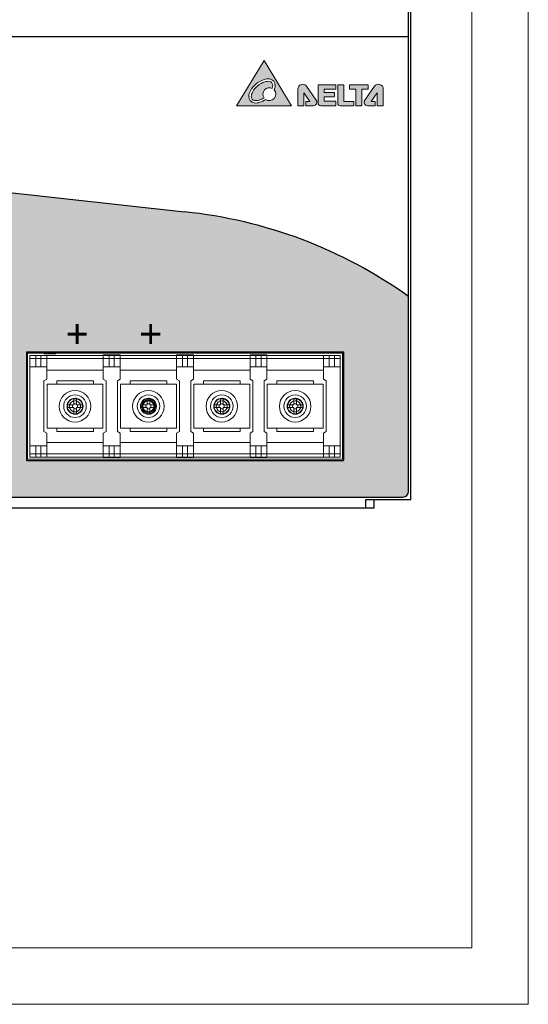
# Model space of a CAD drawing. Header units: millimetres. Extents: x 0 to 560, y 0 to 297.
# Tile 9 of 10: x 470 to 560, y 0 to 175. Entities that reach past the tile are written whole.
import ezdxf

# ---------------------------------------------------------------- set-up
doc = ezdxf.new("R2010")
doc.units = ezdxf.units.MM
doc.layers.get('0').update_dxf_attribs({"linetype": 'CONTINUOUS', "lineweight": 13})
doc.layers.add('Line', color=3, linetype='CONTINUOUS', lineweight=25)
doc.styles.add('arial', font='arial.ttf', dxfattribs={"height": 5})

msp = doc.modelspace()

# ---------------------------------------------------------------- hatches: boundary and pattern name
at = {"ltscale": 5}
h = msp.add_hatch(color=18, dxfattribs=at)
h.paths.add_polyline_path([(499.1, 140.47), (420.58, 149.19, -0.084309), (393.66, 155.97, -0.11581), (381.74, 164.58, -0.132154), (379.6, 171.55), (379.6, 90.9, 0.414214), (380.6, 89.9), (537.8, 89.9, 0.414214), (538.8, 90.9), (538.8, 125.45, 0.130211)])
h.paths.add_polyline_path([(462.85, 113.25, -1), (458.65, 113.25, -1)], flags=16)
h.paths.add_polyline_path([(527.3, 115.6), (527.3, 96.4), (471.1, 96.4), (471.1, 115.6)], flags=16)
h.paths.add_polyline_path([(462.85, 105, -1), (458.65, 105, -1)], flags=16)
h.paths.add_polyline_path([(434.3, 96.4), (391.1, 96.4), (391.1, 115.6), (434.3, 115.6)], flags=16)
h = msp.add_hatch(color=256)
edge = h.paths.add_edge_path(flags=16)
edge.add_arc((514.03, 162.89), 1.13, 357.453, 442.0094)
edge.add_arc((513.89, 161.88), 2.15, 82.0094, 108.8888)
edge.add_arc((514.62, 159.73), 4.42, 108.8888, 150.5736)
edge.add_arc((512.64, 160.85), 2.15, 150.5736, 177.453)
edge.add_arc((511.62, 160.89), 1.13, 177.453, 262.0094)
edge.add_arc((511.76, 161.9), 2.15, 262.0094, 288.8888)
edge.add_arc((511.03, 164.06), 4.42, 288.8888, 303.9403)
edge.add_arc((514.12, 161.33), 1.14, 236.381, 401.3695)
edge.add_arc((513.01, 162.94), 2.15, 336.616, 357.453)
edge = h.paths.add_edge_path(flags=0)
edge.add_arc((514.03, 162.89), 0.701, 357.453, 442.0094)
edge.add_arc((513.89, 161.88), 1.72, 82.0094, 108.8888)
edge.add_arc((514.62, 159.73), 4, 108.8888, 150.5736)
edge.add_arc((512.64, 160.85), 1.72, 150.5736, 177.453)
edge.add_arc((511.62, 160.89), 0.701, 177.453, 262.0094)
edge.add_arc((511.76, 161.9), 1.72, 262.0094, 288.8888)
edge.add_arc((511.03, 164.06), 4, 288.8888, 302.7062)
edge.add_arc((514.12, 161.33), 1.14, 63.742, 214.3685, ccw=False)
edge.add_arc((513.01, 162.94), 1.72, 340.183, 357.453)
h.paths.add_polyline_path([(518.04, 159.26), (513.2, 167.26), (508.33, 159.26)])
h = msp.add_hatch(color=256)
edge = h.paths.add_edge_path()
edge.add_arc((522.8, 162.96), 0.0433, 90, 180, ccw=False)
edge.add_line((522.8, 163), (525.87, 163))
edge.add_arc((525.87, 162.96), 0.0433, 0, 90, ccw=False)
edge.add_line((525.91, 162.96), (525.91, 162.25))
edge.add_arc((525.87, 162.25), 0.0433, -90, 0, ccw=False)
edge.add_line((525.87, 162.21), (523.86, 162.21))
edge.add_line((523.86, 162.21), (523.86, 161.64))
edge.add_line((523.86, 161.64), (525.59, 161.64))
edge.add_arc((525.59, 161.6), 0.0433, 0, 90, ccw=False)
edge.add_line((525.64, 161.6), (525.64, 160.91))
edge.add_arc((525.59, 160.91), 0.0433, -90, 0, ccw=False)
edge.add_line((525.59, 160.86), (523.86, 160.86))
edge.add_line((523.86, 160.86), (523.86, 160.05))
edge.add_line((523.86, 160.05), (525.87, 160.05))
edge.add_arc((525.87, 160), 0.0433, 0, 90, ccw=False)
edge.add_line((525.91, 160), (525.91, 159.48))
edge.add_arc((525.7, 159.48), 0.216, 270, 360, ccw=False)
edge.add_line((525.7, 159.26), (523.23, 159.26))
edge.add_arc((523.23, 159.74), 0.476, 180, 270, ccw=False)
edge.add_line((522.75, 159.74), (522.75, 162.96))
edge = h.paths.add_edge_path()
edge.add_line((531.61, 162.95), (531.61, 162.25))
edge.add_arc((531.57, 162.25), 0.0433, -90, 0, ccw=False)
edge.add_line((531.57, 162.21), (530.5, 162.21))
edge.add_line((530.5, 162.21), (530.5, 159.48))
edge.add_arc((530.29, 159.48), 0.216, 270, 360, ccw=False)
edge.add_line((530.29, 159.26), (529.49, 159.26))
edge.add_arc((529.49, 159.31), 0.0433, 180, 270, ccw=False)
edge.add_line((529.45, 159.31), (529.45, 162.21))
edge.add_line((529.45, 162.21), (528.37, 162.21))
edge.add_arc((528.37, 162.25), 0.0433, 180, 270, ccw=False)
edge.add_line((528.33, 162.25), (528.33, 162.95))
edge.add_arc((528.37, 162.95), 0.0433, 90, 180, ccw=False)
edge.add_line((528.37, 162.99), (531.57, 162.99))
edge.add_arc((531.57, 162.95), 0.0433, 0, 90, ccw=False)
edge = h.paths.add_edge_path()
edge.add_line((529.12, 159.48), (529.12, 159.99))
edge.add_arc((529.08, 159.99), 0.0433, 0, 90)
edge.add_line((529.08, 160.04), (527.31, 160.04))
edge.add_line((527.31, 160.04), (527.31, 162.95))
edge.add_arc((527.27, 162.95), 0.0433, 0, 90)
edge.add_line((527.27, 163), (526.3, 163))
edge.add_arc((526.3, 162.95), 0.0433, 90, 180)
edge.add_line((526.25, 162.95), (526.25, 159.71))
edge.add_arc((526.7, 159.71), 0.446, 180, 270)
edge.add_line((526.7, 159.26), (528.91, 159.26))
edge.add_arc((528.91, 159.48), 0.216, 270, 360)
edge = h.paths.add_edge_path()
edge.add_line((532.9, 159.99), (532.9, 159.31))
edge.add_arc((532.86, 159.31), 0.0433, 270, 360, ccw=False)
edge.add_line((532.86, 159.26), (531.54, 159.26))
edge.add_arc((531.54, 159.9), 0.632, 144.7269, 270, ccw=False)
edge.add_line((531.03, 160.26), (532.76, 162.71))
edge.add_arc((533.46, 162.22), 0.852, 0, 144.7269, ccw=False)
edge.add_line((534.31, 162.22), (534.31, 159.31))
edge.add_arc((534.26, 159.31), 0.0433, 270, 360, ccw=False)
edge.add_line((534.26, 159.26), (533.27, 159.26))
edge.add_arc((533.27, 159.31), 0.0433, 180, 270, ccw=False)
edge.add_line((533.23, 159.31), (533.23, 161.57))
edge.add_line((533.23, 161.57), (532.16, 160.04))
edge.add_line((532.16, 160.04), (532.86, 160.04))
edge.add_arc((532.86, 159.99), 0.0433, 0, 90, ccw=False)
edge = h.paths.add_edge_path()
edge.add_line((520.57, 159.99), (520.57, 159.31))
edge.add_arc((520.61, 159.31), 0.0433, 180, 270)
edge.add_line((520.61, 159.26), (521.92, 159.26))
edge.add_arc((521.92, 159.9), 0.632, 270, 395.2731)
edge.add_line((522.44, 160.26), (520.71, 162.71))
edge.add_arc((520.01, 162.22), 0.852, 35.2731, 180)
edge.add_line((519.16, 162.22), (519.16, 159.31))
edge.add_arc((519.2, 159.31), 0.0433, 180, 270)
edge.add_line((519.2, 159.26), (520.2, 159.26))
edge.add_arc((520.2, 159.31), 0.0433, 270, 360)
edge.add_line((520.24, 159.31), (520.24, 161.57))
edge.add_line((520.24, 161.57), (521.3, 160.04))
edge.add_line((521.3, 160.04), (520.61, 160.04))
edge.add_arc((520.61, 159.99), 0.0433, 90, 180)
edge = h.paths.add_edge_path(flags=16)
edge.add_spline(control_points=[(519.2, 159.27), (519.2, 159.27), (520.2, 159.27), (520.2, 159.27)], knot_values=[13, 13, 13, 13, 14, 14, 14, 14], degree=3, periodic=0)
at = {"layer": 'Line'}
for points in [[(506.95, 118.86), (504.45, 118.86), (504.45, 118.06), (506.95, 118.06)], [(519.95, 118.86), (517.45, 118.86), (517.45, 118.06), (519.95, 118.06)]]:
    msp.add_hatch(color=7, dxfattribs=at).paths.add_polyline_path(points)

# ---------------------------------------------------------------- linework, layer by layer
for p, q in [((527.1, 115.4), (471.3, 115.4)), ((471.3, 115.4), (471.3, 96.6)), ((474.25, 115.4), (474.25, 115.3)), ((474.25, 115.3), (476.25, 115.3)), ((476.25, 115.3), (476.25, 115.4)), ((527.1, 96.6), (527.1, 115.4)), ((471.7, 115), (526.7, 115)), ((471.7, 97), (471.7, 115)), ((471.7, 115), (526.7, 115)), ((471.7, 115), (471.7, 97)), ((471.7, 114.44), (526.7, 114.44)), ((471.7, 114.44), (526.7, 114.44)), ((472.75, 115), (472.75, 114.44)), ((472.75, 115), (472.75, 114.44)), ((472.75, 115), (472.75, 113)), ((473.65, 114.44), (473.65, 115)), ((473.65, 114.44), (473.65, 115)), ((473.65, 113), (473.65, 115)), ((474.7, 115), (474.7, 114.44)), ((474.7, 115), (474.7, 114.44)), ((474.7, 115), (474.7, 110.79)), ((487.7, 115.1), (484.7, 115.1)), ((484.7, 115.1), (484.7, 115)), ((487.7, 115.1), (484.7, 115.1)), ((484.7, 115.1), (484.7, 115)), ((487.7, 115.1), (484.7, 115.1)), ((484.7, 115.1), (484.7, 115)), ((484.7, 114.44), (484.7, 115)), ((484.7, 114.44), (484.7, 115)), ((484.7, 115), (484.7, 110.79)), ((485.75, 115), (485.75, 114.44)), ((485.75, 115), (485.75, 114.44)), ((485.75, 115), (485.75, 113)), ((486.65, 114.44), (486.65, 115)), ((486.65, 114.44), (486.65, 115)), ((486.65, 113), (486.65, 115)), ((487.7, 115), (487.7, 115.1)), ((487.7, 115), (487.7, 115.1)), ((487.7, 115), (487.7, 115.1)), ((487.7, 115), (487.7, 114.44)), ((487.7, 115), (487.7, 114.44)), ((487.7, 115), (487.7, 110.79)), ((500.7, 115.1), (497.7, 115.1)), ((497.7, 115.1), (497.7, 115)), ((500.7, 115.1), (497.7, 115.1)), ((497.7, 115.1), (497.7, 115)), ((500.7, 115.1), (497.7, 115.1)), ((497.7, 115.1), (497.7, 115)), ((497.7, 114.44), (497.7, 115)), ((497.7, 114.44), (497.7, 115)), ((497.7, 115), (497.7, 110.79)), ((498.75, 115), (498.75, 114.44)), ((498.75, 115), (498.75, 114.44)), ((498.75, 115), (498.75, 113)), ((499.65, 114.44), (499.65, 115)), ((499.65, 114.44), (499.65, 115)), ((499.65, 113), (499.65, 115)), ((500.7, 115), (500.7, 115.1)), ((500.7, 115), (500.7, 115.1)), ((500.7, 115), (500.7, 115.1)), ((500.7, 115), (500.7, 114.44)), ((500.7, 115), (500.7, 114.44)), ((500.7, 115), (500.7, 110.79)), ((513.7, 115.1), (510.7, 115.1)), ((510.7, 115.1), (510.7, 115)), ((513.7, 115.1), (510.7, 115.1)), ((510.7, 115.1), (510.7, 115)), ((513.7, 115.1), (510.7, 115.1)), ((510.7, 115.1), (510.7, 115)), ((510.7, 114.44), (510.7, 115)), ((510.7, 114.44), (510.7, 115)), ((510.7, 115), (510.7, 110.79)), ((511.75, 115), (511.75, 114.44)), ((511.75, 115), (511.75, 114.44)), ((511.75, 115), (511.75, 113)), ((512.65, 114.44), (512.65, 115)), ((512.65, 114.44), (512.65, 115)), ((512.65, 113), (512.65, 115)), ((513.7, 115), (513.7, 115.1)), ((513.7, 115), (513.7, 115.1)), ((513.7, 115), (513.7, 115.1)), ((513.7, 115), (513.7, 114.44)), ((513.7, 115), (513.7, 114.44)), ((513.7, 115), (513.7, 110.79)), ((523.7, 114.44), (523.7, 115)), ((523.7, 114.44), (523.7, 115)), ((523.7, 115), (523.7, 110.79)), ((524.75, 115), (524.75, 114.44)), ((524.75, 115), (524.75, 114.44)), ((524.75, 115), (524.75, 113)), ((525.65, 114.44), (525.65, 115)), ((525.65, 114.44), (525.65, 115)), ((525.65, 113), (525.65, 115)), ((526.7, 115), (526.7, 97.56)), ((526.7, 115), (526.7, 97.56)), ((471.7, 113), (474.7, 113)), ((474.7, 112.4), (484.7, 112.4)), ((484.7, 113), (487.7, 113)), ((487.7, 112.4), (497.7, 112.4)), ((497.7, 113), (500.7, 113)), ((500.7, 112.4), (510.7, 112.4)), ((510.7, 113), (513.7, 113)), ((513.7, 112.4), (523.7, 112.4)), ((523.7, 113), (526.7, 113)), ((474.7, 110.79), (474.2, 110.5)), ((474.2, 110.5), (474.2, 101.5)), ((482.95, 110.5), (476.45, 110.5)), ((476.45, 109.9), (476.45, 110.5)), ((482.95, 110.5), (482.95, 109.9)), ((485.2, 110.5), (484.7, 110.79)), ((485.2, 101.5), (485.2, 110.5)), ((487.7, 110.79), (487.2, 110.5)), ((487.2, 110.5), (487.2, 101.5)), ((495.95, 110.5), (489.45, 110.5)), ((489.45, 109.9), (489.45, 110.5)), ((495.95, 110.5), (495.95, 109.9)), ((498.2, 110.5), (497.7, 110.79)), ((498.2, 101.5), (498.2, 110.5)), ((500.7, 110.79), (500.2, 110.5)), ((500.2, 110.5), (500.2, 101.5)), ((508.95, 110.5), (502.45, 110.5)), ((502.45, 109.9), (502.45, 110.5)), ((508.95, 110.5), (508.95, 109.9)), ((511.2, 110.5), (510.7, 110.79)), ((511.2, 101.5), (511.2, 110.5)), ((513.7, 110.79), (513.2, 110.5)), ((513.2, 110.5), (513.2, 101.5)), ((521.95, 110.5), (515.45, 110.5)), ((515.45, 109.9), (515.45, 110.5)), ((521.95, 110.5), (521.95, 109.9)), ((524.2, 110.5), (523.7, 110.79)), ((524.2, 101.5), (524.2, 110.5)), ((484.65, 109.9), (474.75, 109.9)), ((474.75, 109.9), (474.75, 102.1)), ((484.65, 102.1), (484.65, 109.9)), ((497.65, 109.9), (487.75, 109.9)), ((487.75, 109.9), (487.75, 102.1)), ((497.65, 102.1), (497.65, 109.9)), ((510.65, 109.9), (500.75, 109.9)), ((500.75, 109.9), (500.75, 102.1)), ((510.65, 102.1), (510.65, 109.9)), ((523.65, 109.9), (513.75, 109.9)), ((513.75, 109.9), (513.75, 102.1)), ((523.65, 102.1), (523.65, 109.9)), ((479.46, 107.34), (479.46, 106.24)), ((479.94, 106.24), (479.94, 107.34)), ((492.46, 107.34), (492.46, 106.24)), ((492.94, 106.24), (492.94, 107.34)), ((505.46, 107.34), (505.46, 106.24)), ((505.94, 106.24), (505.94, 107.34)), ((518.46, 107.34), (518.46, 106.24)), ((518.94, 106.24), (518.94, 107.34)), ((479.46, 106.24), (478.36, 106.24)), ((478.36, 105.76), (479.46, 105.76)), ((479.25, 106.24), (479.25, 105.76)), ((479.94, 106.45), (479.46, 106.45)), ((479.46, 105.76), (479.46, 104.66)), ((479.46, 105.55), (479.94, 105.55)), ((481.04, 106.24), (479.94, 106.24)), ((479.94, 105.76), (481.04, 105.76)), ((479.94, 104.66), (479.94, 105.76)), ((480.15, 105.76), (480.15, 106.24)), ((492.46, 106.24), (491.36, 106.24)), ((491.36, 105.76), (492.46, 105.76)), ((492.25, 106.24), (492.25, 105.76)), ((492.94, 106.45), (492.46, 106.45)), ((492.46, 105.76), (492.46, 104.66)), ((492.46, 105.55), (492.94, 105.55)), ((494.04, 106.24), (492.94, 106.24)), ((492.94, 105.76), (494.04, 105.76)), ((492.94, 104.66), (492.94, 105.76)), ((493.15, 105.76), (493.15, 106.24)), ((505.46, 106.24), (504.36, 106.24)), ((504.36, 105.76), (505.46, 105.76)), ((505.25, 106.24), (505.25, 105.76)), ((505.94, 106.45), (505.46, 106.45)), ((505.46, 105.76), (505.46, 104.66)), ((505.46, 105.55), (505.94, 105.55)), ((507.04, 106.24), (505.94, 106.24)), ((505.94, 105.76), (507.04, 105.76)), ((505.94, 104.66), (505.94, 105.76)), ((506.15, 105.76), (506.15, 106.24)), ((518.46, 106.24), (517.36, 106.24)), ((517.36, 105.76), (518.46, 105.76)), ((518.25, 106.24), (518.25, 105.76)), ((518.94, 106.45), (518.46, 106.45)), ((518.46, 105.76), (518.46, 104.66)), ((518.46, 105.55), (518.94, 105.55)), ((520.04, 106.24), (518.94, 106.24)), ((518.94, 105.76), (520.04, 105.76)), ((518.94, 104.66), (518.94, 105.76)), ((519.15, 105.76), (519.15, 106.24)), ((474.2, 101.5), (474.7, 101.21)), ((474.75, 102.1), (484.65, 102.1)), ((476.45, 101.5), (476.45, 102.1)), ((476.45, 101.5), (482.95, 101.5)), ((482.95, 102.1), (482.95, 101.5)), ((484.7, 101.21), (485.2, 101.5)), ((487.2, 101.5), (487.7, 101.21)), ((487.75, 102.1), (497.65, 102.1)), ((489.45, 101.5), (489.45, 102.1)), ((489.45, 101.5), (495.95, 101.5)), ((495.95, 102.1), (495.95, 101.5)), ((497.7, 101.21), (498.2, 101.5)), ((500.2, 101.5), (500.7, 101.21)), ((500.75, 102.1), (510.65, 102.1)), ((502.45, 101.5), (502.45, 102.1)), ((502.45, 101.5), (508.95, 101.5)), ((508.95, 102.1), (508.95, 101.5)), ((510.7, 101.21), (511.2, 101.5)), ((513.2, 101.5), (513.7, 101.21)), ((513.75, 102.1), (523.65, 102.1)), ((515.45, 101.5), (515.45, 102.1)), ((515.45, 101.5), (521.95, 101.5)), ((521.95, 102.1), (521.95, 101.5)), ((523.7, 101.21), (524.2, 101.5)), ((474.7, 101.21), (474.7, 97)), ((474.7, 99.6), (484.7, 99.6)), ((484.7, 101.21), (484.7, 97)), ((487.7, 101.21), (487.7, 97)), ((487.7, 99.6), (497.7, 99.6)), ((497.7, 101.21), (497.7, 97)), ((500.7, 101.21), (500.7, 97)), ((500.7, 99.6), (510.7, 99.6)), ((510.7, 101.21), (510.7, 97)), ((513.7, 101.21), (513.7, 97)), ((513.7, 99.6), (523.7, 99.6)), ((523.7, 101.21), (523.7, 97)), ((471.7, 99), (474.7, 99)), ((472.75, 99), (472.75, 97)), ((473.65, 99), (473.65, 97)), ((484.7, 99), (487.7, 99)), ((485.75, 99), (485.75, 97)), ((486.65, 99), (486.65, 97)), ((497.7, 99), (500.7, 99)), ((498.75, 99), (498.75, 97)), ((499.65, 99), (499.65, 97)), ((510.7, 99), (513.7, 99)), ((511.75, 99), (511.75, 97)), ((512.65, 99), (512.65, 97)), ((523.7, 99), (526.7, 99)), ((524.75, 99), (524.75, 97)), ((525.65, 99), (525.65, 97)), ((471.3, 96.6), (527.1, 96.6)), ((471.7, 97.56), (526.7, 97.56)), ((471.7, 97.56), (526.7, 97.56)), ((471.7, 97), (526.7, 97)), ((526.7, 97), (471.7, 97)), ((472.75, 97.56), (472.75, 97)), ((472.75, 97.56), (472.75, 97)), ((473.65, 97), (473.65, 97.56)), ((473.65, 97), (473.65, 97.56)), ((474.7, 97.56), (474.7, 97)), ((474.7, 97.56), (474.7, 97)), ((484.7, 97), (484.7, 97.56)), ((484.7, 97), (484.7, 97.56)), ((484.7, 97), (484.7, 96.9)), ((484.7, 97), (484.7, 96.9)), ((484.7, 97), (484.7, 96.9)), ((484.7, 96.9), (487.7, 96.9)), ((484.7, 96.9), (487.7, 96.9)), ((484.7, 96.9), (487.7, 96.9)), ((485.75, 97.56), (485.75, 97)), ((485.75, 97.56), (485.75, 97)), ((486.65, 97), (486.65, 97.56)), ((486.65, 97), (486.65, 97.56)), ((487.7, 97.56), (487.7, 97)), ((487.7, 97.56), (487.7, 97)), ((487.7, 96.9), (487.7, 97)), ((487.7, 96.9), (487.7, 97)), ((487.7, 96.9), (487.7, 97)), ((497.7, 97), (497.7, 97.56)), ((497.7, 97), (497.7, 97.56)), ((497.7, 97), (497.7, 96.9)), ((497.7, 97), (497.7, 96.9)), ((497.7, 97), (497.7, 96.9)), ((497.7, 96.9), (500.7, 96.9)), ((497.7, 96.9), (500.7, 96.9)), ((497.7, 96.9), (500.7, 96.9)), ((498.75, 97.56), (498.75, 97)), ((498.75, 97.56), (498.75, 97)), ((499.65, 97), (499.65, 97.56)), ((499.65, 97), (499.65, 97.56)), ((500.7, 97.56), (500.7, 97)), ((500.7, 97.56), (500.7, 97)), ((500.7, 96.9), (500.7, 97)), ((500.7, 96.9), (500.7, 97)), ((500.7, 96.9), (500.7, 97)), ((510.7, 97), (510.7, 97.56)), ((510.7, 97), (510.7, 97.56)), ((510.7, 97), (510.7, 96.9)), ((510.7, 97), (510.7, 96.9)), ((510.7, 97), (510.7, 96.9)), ((510.7, 96.9), (513.7, 96.9)), ((510.7, 96.9), (513.7, 96.9)), ((510.7, 96.9), (513.7, 96.9)), ((511.75, 97.56), (511.75, 97)), ((511.75, 97.56), (511.75, 97)), ((512.65, 97), (512.65, 97.56)), ((512.65, 97), (512.65, 97.56)), ((513.7, 97.56), (513.7, 97)), ((513.7, 97.56), (513.7, 97)), ((513.7, 96.9), (513.7, 97)), ((513.7, 96.9), (513.7, 97)), ((513.7, 96.9), (513.7, 97)), ((523.7, 97), (523.7, 97.56)), ((523.7, 97), (523.7, 97.56)), ((524.75, 97.56), (524.75, 97)), ((524.75, 97.56), (524.75, 97)), ((525.65, 97), (525.65, 97.56)), ((525.65, 97), (525.65, 97.56)), ((526.7, 97.56), (526.7, 97)), ((526.7, 97.56), (526.7, 97))]:
    msp.add_line(p, q)
at = {"ltscale": 5}
for points in [[(0, 0), (560, 0), (560, 297), (0, 297)], [(10, 10), (550, 10), (550, 287), (10, 287)]]:
    msp.add_lwpolyline(points, close=True, dxfattribs=at)
msp.add_lwpolyline([(508.33, 159.26), (518.04, 159.26), (513.2, 167.26)], close=True)
for points in [[(520.57, 159.99), (520.57, 159.31, 0.414214), (520.61, 159.26), (521.92, 159.26, 0.608447), (522.44, 160.26), (520.71, 162.71, 0.7314), (519.16, 162.22), (519.16, 159.31, 0.414214), (519.2, 159.26), (520.2, 159.26, 0.414214), (520.24, 159.31), (520.24, 161.57), (521.3, 160.04), (520.61, 160.04, 0.414214)], [(522.75, 162.96, -0.414214), (522.8, 163), (525.87, 163, -0.414214), (525.91, 162.96), (525.91, 162.25, -0.414214), (525.87, 162.21), (523.86, 162.21), (523.86, 161.64), (525.59, 161.64, -0.414214), (525.64, 161.6), (525.64, 160.91, -0.414214), (525.59, 160.86), (523.86, 160.86), (523.86, 160.05), (525.87, 160.05, -0.414214), (525.91, 160), (525.91, 159.48, -0.414214), (525.7, 159.26), (523.23, 159.26, -0.414214), (522.75, 159.74)], [(529.12, 159.48), (529.12, 159.99, 0.414214), (529.08, 160.04), (527.31, 160.04), (527.31, 162.95, 0.414214), (527.27, 163), (526.3, 163, 0.414214), (526.25, 162.95), (526.25, 159.71, 0.414214), (526.7, 159.26), (528.91, 159.26, 0.414214)], [(531.61, 162.95), (531.61, 162.25, -0.414214), (531.57, 162.21), (530.5, 162.21), (530.5, 159.48, -0.414214), (530.29, 159.26), (529.49, 159.26, -0.414214), (529.45, 159.31), (529.45, 162.21), (528.37, 162.21, -0.414214), (528.33, 162.25), (528.33, 162.95, -0.414214), (528.37, 162.99), (531.57, 162.99, -0.414214)], [(532.9, 159.99), (532.9, 159.31, -0.414214), (532.86, 159.26), (531.54, 159.26, -0.608447), (531.03, 160.26), (532.76, 162.71, -0.7314), (534.31, 162.22), (534.31, 159.31, -0.414214), (534.26, 159.26), (533.27, 159.26, -0.414214), (533.23, 159.31), (533.23, 161.57), (532.16, 160.04), (532.86, 160.04, -0.414214)]]:
    msp.add_lwpolyline(points, format="xyb", close=True)
for centre, radius in [((479.7, 106), 2.79), ((492.7, 106), 2.79), ((505.7, 106), 2.79), ((518.7, 106), 2.79), ((479.7, 106), 2), ((492.7, 106), 2), ((492.7, 106), 1.15), ((492.7, 106), 1), ((505.7, 106), 2), ((518.7, 106), 2)]:
    msp.add_circle(centre, radius)
for centre, radius, start, end in [((514.62, 159.73), 4.42, 108.8888, 150.5736), ((514.62, 159.73), 4, 108.8888, 150.5736), ((514.12, 161.33), 1.14, 63.742, 214.3685), ((513.89, 161.88), 2.15, 82.0094, 108.8888), ((513.89, 161.88), 1.72, 82.0094, 108.8888), ((514.03, 162.89), 0.701, 357.453, 82.0094), ((514.03, 162.89), 1.13, 357.453, 82.0094), ((513.01, 162.94), 1.72, 340.183, 357.453), ((513.01, 162.94), 2.15, 336.616, 357.453), ((511.62, 160.89), 1.13, 177.453, 262.0094), ((512.64, 160.85), 2.15, 150.5736, 177.453), ((512.64, 160.85), 1.72, 150.5736, 177.453), ((511.62, 160.89), 0.701, 177.453, 262.0094), ((511.03, 164.06), 4, 288.8888, 302.7062), ((514.12, 161.33), 1.14, 236.381, 41.3695), ((511.76, 161.9), 2.15, 262.0094, 288.8888), ((511.76, 161.9), 1.72, 262.0094, 288.8888), ((511.03, 164.06), 4.42, 288.8888, 303.9403), ((479.7, 106), 1.42, 90, 270), ((479.7, 106), 1.35, 90, 270), ((479.7, 106), 0.982, 90, 270), ((479.7, 106), 1.42, 270, 90), ((492.7, 106), 1.42, 90, 270), ((492.7, 106), 1.35, 90, 270), ((492.7, 106), 0.982, 90, 270), ((492.7, 106), 1.42, 270, 90), ((505.7, 106), 1.42, 90, 270), ((505.7, 106), 1.35, 90, 270), ((505.7, 106), 0.982, 90, 270), ((505.7, 106), 1.42, 270, 90), ((518.7, 106), 1.42, 90, 270), ((518.7, 106), 1.35, 90, 270), ((518.7, 106), 0.982, 90, 270), ((518.7, 106), 1.42, 270, 90)]:
    msp.add_arc(centre, radius, start, end)
msp.add_open_spline([(519.2, 159.27), (519.2, 159.27), (520.2, 159.27), (520.2, 159.27)], degree=3)
for points, knots in [([(479.7, 107.35), (479.67, 107.35), (479.62, 107.34), (479.54, 107.34), (479.49, 107.34), (479.46, 107.34)], [0, 0, 0, 0, 0.0804634, 0.1609103, 0.2413241, 0.2413241, 0.2413241, 0.2413241]), ([(481.12, 106), (481.12, 106.08), (481.11, 106.24), (481.04, 106.47), (480.93, 106.7), (480.79, 106.91), (480.6, 107.09), (480.39, 107.24), (480.17, 107.34), (479.93, 107.41), (479.78, 107.42), (479.7, 107.42)], [0, 0, 0, 0, 0.232404, 0.475106, 0.726811, 0.982381, 1.239923, 1.49513, 1.746058, 1.987622, 2.218513, 2.218513, 2.218513, 2.218513]), ([(481.12, 106), (481.12, 106.08), (481.11, 106.23), (481.04, 106.46), (480.93, 106.69), (480.78, 106.9), (480.6, 107.08), (480.39, 107.23), (480.17, 107.34), (479.93, 107.41), (479.78, 107.42), (479.7, 107.42)], [0, 0, 0, 0, 0.227771, 0.468337, 0.719535, 0.976065, 1.235117, 1.491947, 1.743789, 1.985296, 2.214326, 2.214326, 2.214326, 2.214326]), ([(481.05, 106), (481.05, 106.08), (481.04, 106.23), (480.97, 106.46), (480.87, 106.67), (480.73, 106.87), (480.56, 107.04), (480.36, 107.18), (480.15, 107.28), (479.93, 107.34), (479.77, 107.35), (479.7, 107.35)], [0, 0, 0, 0, 0.227413, 0.460521, 0.69936, 0.939632, 1.180993, 1.420211, 1.656763, 1.886538, 2.109528, 2.109528, 2.109528, 2.109528]), ([(479.94, 107.34), (479.91, 107.34), (479.86, 107.34), (479.78, 107.34), (479.73, 107.35), (479.7, 107.35)], [0, 0, 0, 0, 0.0804138, 0.1608607, 0.2413241, 0.2413241, 0.2413241, 0.2413241]), ([(479.7, 106.98), (479.75, 106.98), (479.86, 106.97), (480.03, 106.93), (480.18, 106.85), (480.33, 106.75), (480.45, 106.62), (480.55, 106.48), (480.63, 106.32), (480.67, 106.16), (480.68, 106.05), (480.68, 106)], [0, 0, 0, 0, 0.162478, 0.331377, 0.505908, 0.68255, 0.860142, 1.035793, 1.208202, 1.373994, 1.532338, 1.532338, 1.532338, 1.532338]), ([(480.68, 106), (480.68, 106.05), (480.67, 106.16), (480.63, 106.33), (480.55, 106.48), (480.45, 106.63), (480.32, 106.75), (480.18, 106.85), (480.02, 106.93), (479.86, 106.97), (479.75, 106.98), (479.7, 106.98)], [0, 0, 0, 0, 0.162478, 0.331377, 0.505908, 0.68255, 0.860142, 1.035793, 1.208202, 1.373994, 1.532338, 1.532338, 1.532338, 1.532338]), ([(492.7, 107.35), (492.67, 107.35), (492.62, 107.34), (492.54, 107.34), (492.49, 107.34), (492.46, 107.34)], [0, 0, 0, 0, 0.0804634, 0.1609103, 0.2413241, 0.2413241, 0.2413241, 0.2413241]), ([(494.12, 106), (494.12, 106.08), (494.11, 106.24), (494.04, 106.47), (493.93, 106.7), (493.79, 106.91), (493.6, 107.09), (493.39, 107.24), (493.17, 107.34), (492.93, 107.41), (492.78, 107.42), (492.7, 107.42)], [0, 0, 0, 0, 0.232404, 0.475106, 0.726811, 0.982381, 1.239923, 1.49513, 1.746058, 1.987622, 2.218513, 2.218513, 2.218513, 2.218513]), ([(494.12, 106), (494.12, 106.08), (494.11, 106.23), (494.04, 106.46), (493.93, 106.69), (493.78, 106.9), (493.6, 107.08), (493.39, 107.23), (493.17, 107.34), (492.93, 107.41), (492.78, 107.42), (492.7, 107.42)], [0, 0, 0, 0, 0.227771, 0.468337, 0.719535, 0.976065, 1.235117, 1.491947, 1.743789, 1.985296, 2.214326, 2.214326, 2.214326, 2.214326]), ([(494.05, 106), (494.05, 106.08), (494.04, 106.23), (493.97, 106.46), (493.87, 106.67), (493.73, 106.87), (493.56, 107.04), (493.36, 107.18), (493.15, 107.28), (492.93, 107.34), (492.77, 107.35), (492.7, 107.35)], [0, 0, 0, 0, 0.227413, 0.460521, 0.69936, 0.939632, 1.180993, 1.420211, 1.656763, 1.886538, 2.109528, 2.109528, 2.109528, 2.109528]), ([(492.94, 107.34), (492.91, 107.34), (492.86, 107.34), (492.78, 107.34), (492.73, 107.35), (492.7, 107.35)], [0, 0, 0, 0, 0.0804138, 0.1608607, 0.2413241, 0.2413241, 0.2413241, 0.2413241]), ([(492.7, 107.35), (492.77, 107.35), (492.93, 107.34), (493.15, 107.27), (493.37, 107.17), (493.56, 107.03), (493.74, 106.85), (493.87, 106.66), (493.98, 106.44), (494.04, 106.22), (494.05, 106.07), (494.05, 106)], [0, 0, 0, 0, 0.223252, 0.455325, 0.695138, 0.93785, 1.181868, 1.423219, 1.660116, 1.887921, 2.105492, 2.105492, 2.105492, 2.105492]), ([(492.7, 106.98), (492.75, 106.98), (492.86, 106.97), (493.03, 106.93), (493.18, 106.85), (493.33, 106.75), (493.45, 106.62), (493.55, 106.48), (493.63, 106.32), (493.67, 106.16), (493.68, 106.05), (493.68, 106)], [0, 0, 0, 0, 0.162478, 0.331377, 0.505908, 0.68255, 0.860142, 1.035793, 1.208202, 1.373994, 1.532338, 1.532338, 1.532338, 1.532338]), ([(493.68, 106), (493.68, 106.05), (493.67, 106.16), (493.63, 106.33), (493.55, 106.48), (493.45, 106.63), (493.32, 106.75), (493.18, 106.85), (493.02, 106.93), (492.86, 106.97), (492.75, 106.98), (492.7, 106.98)], [0, 0, 0, 0, 0.162478, 0.331377, 0.505908, 0.68255, 0.860142, 1.035793, 1.208202, 1.373994, 1.532338, 1.532338, 1.532338, 1.532338]), ([(505.7, 107.35), (505.67, 107.35), (505.62, 107.34), (505.54, 107.34), (505.49, 107.34), (505.46, 107.34)], [0, 0, 0, 0, 0.0804634, 0.1609103, 0.2413241, 0.2413241, 0.2413241, 0.2413241]), ([(507.12, 106), (507.12, 106.08), (507.11, 106.24), (507.04, 106.47), (506.93, 106.7), (506.79, 106.91), (506.6, 107.09), (506.39, 107.24), (506.17, 107.34), (505.93, 107.41), (505.78, 107.42), (505.7, 107.42)], [0, 0, 0, 0, 0.232404, 0.475106, 0.726811, 0.982381, 1.239923, 1.49513, 1.746058, 1.987622, 2.218513, 2.218513, 2.218513, 2.218513]), ([(507.12, 106), (507.12, 106.08), (507.11, 106.23), (507.04, 106.46), (506.93, 106.69), (506.78, 106.9), (506.6, 107.08), (506.39, 107.23), (506.17, 107.34), (505.93, 107.41), (505.78, 107.42), (505.7, 107.42)], [0, 0, 0, 0, 0.227771, 0.468337, 0.719535, 0.976065, 1.235117, 1.491947, 1.743789, 1.985296, 2.214326, 2.214326, 2.214326, 2.214326]), ([(507.05, 106), (507.05, 106.08), (507.04, 106.23), (506.97, 106.46), (506.87, 106.67), (506.73, 106.87), (506.56, 107.04), (506.36, 107.18), (506.15, 107.28), (505.93, 107.34), (505.77, 107.35), (505.7, 107.35)], [0, 0, 0, 0, 0.227413, 0.460521, 0.69936, 0.939632, 1.180993, 1.420211, 1.656763, 1.886538, 2.109528, 2.109528, 2.109528, 2.109528]), ([(505.94, 107.34), (505.91, 107.34), (505.86, 107.34), (505.78, 107.34), (505.73, 107.35), (505.7, 107.35)], [0, 0, 0, 0, 0.0804138, 0.1608607, 0.2413241, 0.2413241, 0.2413241, 0.2413241]), ([(505.7, 106.98), (505.75, 106.98), (505.86, 106.97), (506.03, 106.93), (506.18, 106.85), (506.33, 106.75), (506.45, 106.62), (506.55, 106.48), (506.63, 106.32), (506.67, 106.16), (506.68, 106.05), (506.68, 106)], [0, 0, 0, 0, 0.162478, 0.331377, 0.505908, 0.68255, 0.860142, 1.035793, 1.208202, 1.373994, 1.532338, 1.532338, 1.532338, 1.532338]), ([(506.68, 106), (506.68, 106.05), (506.67, 106.16), (506.63, 106.33), (506.55, 106.48), (506.45, 106.63), (506.32, 106.75), (506.18, 106.85), (506.02, 106.93), (505.86, 106.97), (505.75, 106.98), (505.7, 106.98)], [0, 0, 0, 0, 0.162478, 0.331377, 0.505908, 0.68255, 0.860142, 1.035793, 1.208202, 1.373994, 1.532338, 1.532338, 1.532338, 1.532338]), ([(518.7, 107.35), (518.67, 107.35), (518.62, 107.34), (518.54, 107.34), (518.49, 107.34), (518.46, 107.34)], [0, 0, 0, 0, 0.0804634, 0.1609103, 0.2413241, 0.2413241, 0.2413241, 0.2413241]), ([(520.12, 106), (520.12, 106.08), (520.11, 106.24), (520.04, 106.47), (519.93, 106.7), (519.79, 106.91), (519.6, 107.09), (519.39, 107.24), (519.17, 107.34), (518.93, 107.41), (518.78, 107.42), (518.7, 107.42)], [0, 0, 0, 0, 0.232404, 0.475106, 0.726811, 0.982381, 1.239923, 1.49513, 1.746058, 1.987622, 2.218513, 2.218513, 2.218513, 2.218513]), ([(520.12, 106), (520.12, 106.08), (520.11, 106.23), (520.04, 106.46), (519.93, 106.69), (519.78, 106.9), (519.6, 107.08), (519.39, 107.23), (519.17, 107.34), (518.93, 107.41), (518.78, 107.42), (518.7, 107.42)], [0, 0, 0, 0, 0.227771, 0.468337, 0.719535, 0.976065, 1.235117, 1.491947, 1.743789, 1.985296, 2.214326, 2.214326, 2.214326, 2.214326]), ([(520.05, 106), (520.05, 106.08), (520.04, 106.23), (519.97, 106.46), (519.87, 106.67), (519.73, 106.87), (519.56, 107.04), (519.36, 107.18), (519.15, 107.28), (518.93, 107.34), (518.77, 107.35), (518.7, 107.35)], [0, 0, 0, 0, 0.227413, 0.460521, 0.69936, 0.939632, 1.180993, 1.420211, 1.656763, 1.886538, 2.109528, 2.109528, 2.109528, 2.109528]), ([(518.94, 107.34), (518.91, 107.34), (518.86, 107.34), (518.78, 107.34), (518.73, 107.35), (518.7, 107.35)], [0, 0, 0, 0, 0.0804138, 0.1608607, 0.2413241, 0.2413241, 0.2413241, 0.2413241]), ([(518.7, 107.35), (518.77, 107.35), (518.93, 107.34), (519.15, 107.27), (519.37, 107.17), (519.56, 107.03), (519.74, 106.85), (519.87, 106.66), (519.98, 106.44), (520.04, 106.22), (520.05, 106.07), (520.05, 106)], [0, 0, 0, 0, 0.223252, 0.455325, 0.695138, 0.93785, 1.181868, 1.423219, 1.660116, 1.887921, 2.105492, 2.105492, 2.105492, 2.105492]), ([(518.7, 106.98), (518.75, 106.98), (518.86, 106.97), (519.03, 106.93), (519.18, 106.85), (519.33, 106.75), (519.45, 106.62), (519.55, 106.48), (519.63, 106.32), (519.67, 106.16), (519.68, 106.05), (519.68, 106)], [0, 0, 0, 0, 0.162478, 0.331377, 0.505908, 0.68255, 0.860142, 1.035793, 1.208202, 1.373994, 1.532338, 1.532338, 1.532338, 1.532338]), ([(519.68, 106), (519.68, 106.05), (519.67, 106.16), (519.63, 106.33), (519.55, 106.48), (519.45, 106.63), (519.32, 106.75), (519.18, 106.85), (519.02, 106.93), (518.86, 106.97), (518.75, 106.98), (518.7, 106.98)], [0, 0, 0, 0, 0.162478, 0.331377, 0.505908, 0.68255, 0.860142, 1.035793, 1.208202, 1.373994, 1.532338, 1.532338, 1.532338, 1.532338]), ([(478.36, 106.24), (478.36, 106.19), (478.35, 106.08), (478.35, 105.92), (478.36, 105.81), (478.36, 105.76)], [0, 0, 0, 0, 0.1608592, 0.321785, 0.4826441, 0.4826441, 0.4826441, 0.4826441]), ([(479.7, 104.65), (479.78, 104.65), (479.93, 104.66), (480.16, 104.73), (480.37, 104.83), (480.57, 104.97), (480.74, 105.14), (480.88, 105.34), (480.98, 105.55), (481.04, 105.77), (481.05, 105.93), (481.05, 106)], [0, 0, 0, 0, 0.227413, 0.460521, 0.69936, 0.939632, 1.180993, 1.420211, 1.656763, 1.886538, 2.109528, 2.109528, 2.109528, 2.109528]), ([(479.7, 104.58), (479.78, 104.58), (479.94, 104.59), (480.17, 104.66), (480.4, 104.77), (480.61, 104.91), (480.79, 105.1), (480.94, 105.31), (481.04, 105.53), (481.11, 105.77), (481.12, 105.92), (481.12, 106)], [0, 0, 0, 0, 0.232404, 0.475106, 0.726811, 0.982381, 1.239923, 1.49513, 1.746058, 1.987622, 2.218513, 2.218513, 2.218513, 2.218513]), ([(480.68, 106), (480.68, 105.95), (480.67, 105.84), (480.63, 105.67), (480.55, 105.52), (480.45, 105.37), (480.32, 105.25), (480.18, 105.15), (480.02, 105.07), (479.86, 105.03), (479.75, 105.02), (479.7, 105.02)], [0, 0, 0, 0, 0.162478, 0.331377, 0.505908, 0.68255, 0.860142, 1.035793, 1.208202, 1.373994, 1.532338, 1.532338, 1.532338, 1.532338]), ([(479.7, 104.58), (479.78, 104.58), (479.93, 104.59), (480.16, 104.66), (480.39, 104.77), (480.6, 104.92), (480.78, 105.1), (480.93, 105.31), (481.04, 105.53), (481.11, 105.77), (481.12, 105.92), (481.12, 106)], [0, 0, 0, 0, 0.227771, 0.468337, 0.719535, 0.976065, 1.235117, 1.491947, 1.743789, 1.985296, 2.214326, 2.214326, 2.214326, 2.214326]), ([(481.12, 106), (481.12, 105.92), (481.11, 105.76), (481.04, 105.53), (480.93, 105.3), (480.79, 105.09), (480.6, 104.91), (480.39, 104.76), (480.17, 104.66), (479.93, 104.59), (479.78, 104.58), (479.7, 104.58)], [0, 0, 0, 0, 0.232404, 0.475106, 0.726811, 0.982381, 1.239923, 1.49513, 1.746058, 1.987622, 2.218513, 2.218513, 2.218513, 2.218513]), ([(481.05, 106), (481.05, 105.93), (481.04, 105.77), (480.97, 105.55), (480.87, 105.33), (480.73, 105.14), (480.55, 104.96), (480.36, 104.83), (480.14, 104.72), (479.92, 104.66), (479.77, 104.65), (479.7, 104.65)], [0, 0, 0, 0, 0.223252, 0.455325, 0.695138, 0.93785, 1.181868, 1.423219, 1.660116, 1.887921, 2.105492, 2.105492, 2.105492, 2.105492]), ([(481.05, 106), (481.05, 106.03), (481.04, 106.08), (481.04, 106.16), (481.04, 106.21), (481.04, 106.24)], [0, 0, 0, 0, 0.0804632, 0.1609101, 0.241324, 0.241324, 0.241324, 0.241324]), ([(481.04, 105.76), (481.04, 105.79), (481.04, 105.84), (481.04, 105.92), (481.05, 105.97), (481.05, 106)], [0, 0, 0, 0, 0.0804139, 0.1608608, 0.241324, 0.241324, 0.241324, 0.241324]), ([(491.36, 106.24), (491.36, 106.19), (491.35, 106.08), (491.35, 105.92), (491.36, 105.81), (491.36, 105.76)], [0, 0, 0, 0, 0.1608592, 0.321785, 0.4826441, 0.4826441, 0.4826441, 0.4826441]), ([(492.7, 104.65), (492.78, 104.65), (492.93, 104.66), (493.16, 104.73), (493.37, 104.83), (493.57, 104.97), (493.74, 105.14), (493.88, 105.34), (493.98, 105.55), (494.04, 105.77), (494.05, 105.93), (494.05, 106)], [0, 0, 0, 0, 0.227413, 0.460521, 0.69936, 0.939632, 1.180993, 1.420211, 1.656763, 1.886538, 2.109528, 2.109528, 2.109528, 2.109528]), ([(492.7, 104.58), (492.78, 104.58), (492.94, 104.59), (493.17, 104.66), (493.4, 104.77), (493.61, 104.91), (493.79, 105.1), (493.94, 105.31), (494.04, 105.53), (494.11, 105.77), (494.12, 105.92), (494.12, 106)], [0, 0, 0, 0, 0.232404, 0.475106, 0.726811, 0.982381, 1.239923, 1.49513, 1.746058, 1.987622, 2.218513, 2.218513, 2.218513, 2.218513]), ([(493.68, 106), (493.68, 105.95), (493.67, 105.84), (493.63, 105.67), (493.55, 105.52), (493.45, 105.37), (493.32, 105.25), (493.18, 105.15), (493.02, 105.07), (492.86, 105.03), (492.75, 105.02), (492.7, 105.02)], [0, 0, 0, 0, 0.162478, 0.331377, 0.505908, 0.68255, 0.860142, 1.035793, 1.208202, 1.373994, 1.532338, 1.532338, 1.532338, 1.532338]), ([(492.7, 104.58), (492.78, 104.58), (492.93, 104.59), (493.16, 104.66), (493.39, 104.77), (493.6, 104.92), (493.78, 105.1), (493.93, 105.31), (494.04, 105.53), (494.11, 105.77), (494.12, 105.92), (494.12, 106)], [0, 0, 0, 0, 0.227771, 0.468337, 0.719535, 0.976065, 1.235117, 1.491947, 1.743789, 1.985296, 2.214326, 2.214326, 2.214326, 2.214326]), ([(494.12, 106), (494.12, 105.92), (494.11, 105.76), (494.04, 105.53), (493.93, 105.3), (493.79, 105.09), (493.6, 104.91), (493.39, 104.76), (493.17, 104.66), (492.93, 104.59), (492.78, 104.58), (492.7, 104.58)], [0, 0, 0, 0, 0.232404, 0.475106, 0.726811, 0.982381, 1.239923, 1.49513, 1.746058, 1.987622, 2.218513, 2.218513, 2.218513, 2.218513]), ([(494.05, 106), (494.05, 105.93), (494.04, 105.77), (493.97, 105.55), (493.87, 105.33), (493.73, 105.14), (493.55, 104.96), (493.36, 104.83), (493.14, 104.72), (492.92, 104.66), (492.77, 104.65), (492.7, 104.65)], [0, 0, 0, 0, 0.223252, 0.455325, 0.695138, 0.93785, 1.181868, 1.423219, 1.660116, 1.887921, 2.105492, 2.105492, 2.105492, 2.105492]), ([(494.05, 106), (494.05, 106.03), (494.04, 106.08), (494.04, 106.16), (494.04, 106.21), (494.04, 106.24)], [0, 0, 0, 0, 0.0804632, 0.1609101, 0.241324, 0.241324, 0.241324, 0.241324]), ([(494.04, 105.76), (494.04, 105.79), (494.04, 105.84), (494.04, 105.92), (494.05, 105.97), (494.05, 106)], [0, 0, 0, 0, 0.0804139, 0.1608608, 0.241324, 0.241324, 0.241324, 0.241324]), ([(504.36, 106.24), (504.36, 106.19), (504.35, 106.08), (504.35, 105.92), (504.36, 105.81), (504.36, 105.76)], [0, 0, 0, 0, 0.1608592, 0.321785, 0.4826441, 0.4826441, 0.4826441, 0.4826441]), ([(505.7, 104.65), (505.78, 104.65), (505.93, 104.66), (506.16, 104.73), (506.37, 104.83), (506.57, 104.97), (506.74, 105.14), (506.88, 105.34), (506.98, 105.55), (507.04, 105.77), (507.05, 105.93), (507.05, 106)], [0, 0, 0, 0, 0.227413, 0.460521, 0.69936, 0.939632, 1.180993, 1.420211, 1.656763, 1.886538, 2.109528, 2.109528, 2.109528, 2.109528]), ([(505.7, 104.58), (505.78, 104.58), (505.94, 104.59), (506.17, 104.66), (506.4, 104.77), (506.61, 104.91), (506.79, 105.1), (506.94, 105.31), (507.04, 105.53), (507.11, 105.77), (507.12, 105.92), (507.12, 106)], [0, 0, 0, 0, 0.232404, 0.475106, 0.726811, 0.982381, 1.239923, 1.49513, 1.746058, 1.987622, 2.218513, 2.218513, 2.218513, 2.218513]), ([(506.68, 106), (506.68, 105.95), (506.67, 105.84), (506.63, 105.67), (506.55, 105.52), (506.45, 105.37), (506.32, 105.25), (506.18, 105.15), (506.02, 105.07), (505.86, 105.03), (505.75, 105.02), (505.7, 105.02)], [0, 0, 0, 0, 0.162478, 0.331377, 0.505908, 0.68255, 0.860142, 1.035793, 1.208202, 1.373994, 1.532338, 1.532338, 1.532338, 1.532338]), ([(505.7, 104.58), (505.78, 104.58), (505.93, 104.59), (506.16, 104.66), (506.39, 104.77), (506.6, 104.92), (506.78, 105.1), (506.93, 105.31), (507.04, 105.53), (507.11, 105.77), (507.12, 105.92), (507.12, 106)], [0, 0, 0, 0, 0.227771, 0.468337, 0.719535, 0.976065, 1.235117, 1.491947, 1.743789, 1.985296, 2.214326, 2.214326, 2.214326, 2.214326]), ([(507.12, 106), (507.12, 105.92), (507.11, 105.76), (507.04, 105.53), (506.93, 105.3), (506.79, 105.09), (506.6, 104.91), (506.39, 104.76), (506.17, 104.66), (505.93, 104.59), (505.78, 104.58), (505.7, 104.58)], [0, 0, 0, 0, 0.232404, 0.475106, 0.726811, 0.982381, 1.239923, 1.49513, 1.746058, 1.987622, 2.218513, 2.218513, 2.218513, 2.218513]), ([(507.05, 106), (507.05, 105.93), (507.04, 105.77), (506.97, 105.55), (506.87, 105.33), (506.73, 105.14), (506.55, 104.96), (506.36, 104.83), (506.14, 104.72), (505.92, 104.66), (505.77, 104.65), (505.7, 104.65)], [0, 0, 0, 0, 0.223252, 0.455325, 0.695138, 0.93785, 1.181868, 1.423219, 1.660116, 1.887921, 2.105492, 2.105492, 2.105492, 2.105492]), ([(507.05, 106), (507.05, 106.03), (507.04, 106.08), (507.04, 106.16), (507.04, 106.21), (507.04, 106.24)], [0, 0, 0, 0, 0.0804632, 0.1609101, 0.241324, 0.241324, 0.241324, 0.241324]), ([(507.04, 105.76), (507.04, 105.79), (507.04, 105.84), (507.04, 105.92), (507.05, 105.97), (507.05, 106)], [0, 0, 0, 0, 0.0804139, 0.1608608, 0.241324, 0.241324, 0.241324, 0.241324]), ([(517.36, 106.24), (517.36, 106.19), (517.35, 106.08), (517.35, 105.92), (517.36, 105.81), (517.36, 105.76)], [0, 0, 0, 0, 0.1608592, 0.321785, 0.4826441, 0.4826441, 0.4826441, 0.4826441]), ([(518.7, 104.65), (518.78, 104.65), (518.93, 104.66), (519.16, 104.73), (519.37, 104.83), (519.57, 104.97), (519.74, 105.14), (519.88, 105.34), (519.98, 105.55), (520.04, 105.77), (520.05, 105.93), (520.05, 106)], [0, 0, 0, 0, 0.227413, 0.460521, 0.69936, 0.939632, 1.180993, 1.420211, 1.656763, 1.886538, 2.109528, 2.109528, 2.109528, 2.109528]), ([(518.7, 104.58), (518.78, 104.58), (518.94, 104.59), (519.17, 104.66), (519.4, 104.77), (519.61, 104.91), (519.79, 105.1), (519.94, 105.31), (520.04, 105.53), (520.11, 105.77), (520.12, 105.92), (520.12, 106)], [0, 0, 0, 0, 0.232404, 0.475106, 0.726811, 0.982381, 1.239923, 1.49513, 1.746058, 1.987622, 2.218513, 2.218513, 2.218513, 2.218513]), ([(519.68, 106), (519.68, 105.95), (519.67, 105.84), (519.63, 105.67), (519.55, 105.52), (519.45, 105.37), (519.32, 105.25), (519.18, 105.15), (519.02, 105.07), (518.86, 105.03), (518.75, 105.02), (518.7, 105.02)], [0, 0, 0, 0, 0.162478, 0.331377, 0.505908, 0.68255, 0.860142, 1.035793, 1.208202, 1.373994, 1.532338, 1.532338, 1.532338, 1.532338]), ([(518.7, 104.58), (518.78, 104.58), (518.93, 104.59), (519.16, 104.66), (519.39, 104.77), (519.6, 104.92), (519.78, 105.1), (519.93, 105.31), (520.04, 105.53), (520.11, 105.77), (520.12, 105.92), (520.12, 106)], [0, 0, 0, 0, 0.227771, 0.468337, 0.719535, 0.976065, 1.235117, 1.491947, 1.743789, 1.985296, 2.214326, 2.214326, 2.214326, 2.214326]), ([(520.12, 106), (520.12, 105.92), (520.11, 105.76), (520.04, 105.53), (519.93, 105.3), (519.79, 105.09), (519.6, 104.91), (519.39, 104.76), (519.17, 104.66), (518.93, 104.59), (518.78, 104.58), (518.7, 104.58)], [0, 0, 0, 0, 0.232404, 0.475106, 0.726811, 0.982381, 1.239923, 1.49513, 1.746058, 1.987622, 2.218513, 2.218513, 2.218513, 2.218513]), ([(520.05, 106), (520.05, 105.93), (520.04, 105.77), (519.97, 105.55), (519.87, 105.33), (519.73, 105.14), (519.55, 104.96), (519.36, 104.83), (519.14, 104.72), (518.92, 104.66), (518.77, 104.65), (518.7, 104.65)], [0, 0, 0, 0, 0.223252, 0.455325, 0.695138, 0.93785, 1.181868, 1.423219, 1.660116, 1.887921, 2.105492, 2.105492, 2.105492, 2.105492]), ([(520.05, 106), (520.05, 106.03), (520.04, 106.08), (520.04, 106.16), (520.04, 106.21), (520.04, 106.24)], [0, 0, 0, 0, 0.0804632, 0.1609101, 0.241324, 0.241324, 0.241324, 0.241324]), ([(520.04, 105.76), (520.04, 105.79), (520.04, 105.84), (520.04, 105.92), (520.05, 105.97), (520.05, 106)], [0, 0, 0, 0, 0.0804139, 0.1608608, 0.241324, 0.241324, 0.241324, 0.241324]), ([(479.46, 104.66), (479.49, 104.66), (479.54, 104.66), (479.62, 104.66), (479.67, 104.65), (479.7, 104.65)], [0, 0, 0, 0, 0.0804138, 0.1608607, 0.2413241, 0.2413241, 0.2413241, 0.2413241]), ([(479.7, 104.65), (479.73, 104.65), (479.78, 104.66), (479.86, 104.66), (479.91, 104.66), (479.94, 104.66)], [0, 0, 0, 0, 0.0804634, 0.1609103, 0.2413241, 0.2413241, 0.2413241, 0.2413241]), ([(492.46, 104.66), (492.49, 104.66), (492.54, 104.66), (492.62, 104.66), (492.67, 104.65), (492.7, 104.65)], [0, 0, 0, 0, 0.0804138, 0.1608607, 0.2413241, 0.2413241, 0.2413241, 0.2413241]), ([(492.7, 104.65), (492.73, 104.65), (492.78, 104.66), (492.86, 104.66), (492.91, 104.66), (492.94, 104.66)], [0, 0, 0, 0, 0.0804634, 0.1609103, 0.2413241, 0.2413241, 0.2413241, 0.2413241]), ([(505.46, 104.66), (505.49, 104.66), (505.54, 104.66), (505.62, 104.66), (505.67, 104.65), (505.7, 104.65)], [0, 0, 0, 0, 0.0804138, 0.1608607, 0.2413241, 0.2413241, 0.2413241, 0.2413241]), ([(505.7, 104.65), (505.73, 104.65), (505.78, 104.66), (505.86, 104.66), (505.91, 104.66), (505.94, 104.66)], [0, 0, 0, 0, 0.0804634, 0.1609103, 0.2413241, 0.2413241, 0.2413241, 0.2413241]), ([(518.46, 104.66), (518.49, 104.66), (518.54, 104.66), (518.62, 104.66), (518.67, 104.65), (518.7, 104.65)], [0, 0, 0, 0, 0.0804138, 0.1608607, 0.2413241, 0.2413241, 0.2413241, 0.2413241]), ([(518.7, 104.65), (518.73, 104.65), (518.78, 104.66), (518.86, 104.66), (518.91, 104.66), (518.94, 104.66)], [0, 0, 0, 0, 0.0804634, 0.1609103, 0.2413241, 0.2413241, 0.2413241, 0.2413241])]:
    msp.add_open_spline(points, degree=3, knots=knots)
at = {"layer": 'Line', "color": 7, "linetype": 'Continuous'}
for p, q in [((538.8, 90.9), (538.8, 206.1)), ((539.2, 89.5), (539.2, 207.5)), ((379.6, 171.55), (538.8, 171.55)), ((420.58, 149.19), (499.1, 140.47)), ((380.6, 89.9), (537.8, 89.9)), ((531.2, 89.5), (539.2, 89.5)), ((531.2, 88), (531.2, 89.5)), ((532.7, 88), (532.7, 89.5)), ((385.7, 88), (532.7, 88))]:
    msp.add_line(p, q, dxfattribs=at)
msp.add_lwpolyline([(527.3, 96.5), (527.3, 115.5, 0.414214), (527.2, 115.6), (471.2, 115.6, 0.414214), (471.1, 115.5), (471.1, 96.5, 0.414214), (471.2, 96.4), (527.2, 96.4, 0.414214)], format="xyb", close=True, dxfattribs=at)
for centre, radius, start, end in [((490.61, 58.03), 82.87, 54.4445, 84.1196), ((537.8, 90.9), 1, 270, 0)]:
    msp.add_arc(centre, radius, start, end, dxfattribs=at)

# ---------------------------------------------------------------- texts
at = {"layer": 'Line', "color": 7, "extrusion": (0, 0, -1), "char_height": 5, "attachment_point": 1, "text_direction": (1, 0, 0), "style": 'arial'}
for insert in [(478.05, 116.21), (491.05, 116.21)]:
    msp.add_mtext('+', dxfattribs=dict(at, insert=insert))

doc.saveas('drawing.dxf')
